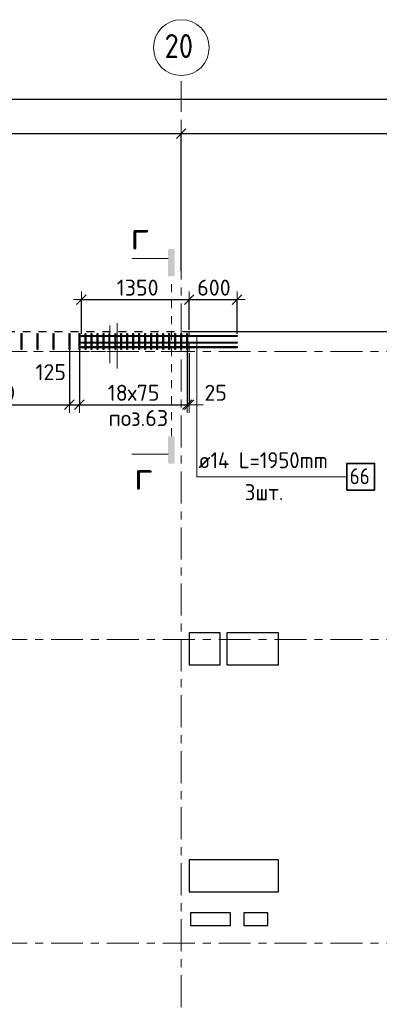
# Model space of a CAD drawing. Header units: metres. Extents: x -38 to 97, y -15 to 21.
# Tile 14 of 230: x 49.48 to 53.98, y 8.23 to 20.55. Entities that reach past the tile are written whole.
import ezdxf

# ---------------------------------------------------------------- set-up
doc = ezdxf.new("R2010")
doc.units = ezdxf.units.M
doc.header["$PDMODE"] = 65
for name, pattern in [('______11', [0.5, 0.4, -0.05, 0, -0.05]), ('______2', [0.0405, 0.03, -0.0105]), ('______3', [0.075, 0.06, -0.015]), ('______5', [1.1, 0.8, -0.1, 0.1, -0.1]), ('______9', [0.015, 0, -0.015])]:
    doc.linetypes.add(name, pattern=pattern)
for name, color, linetype, lineweight in [('XR$2$Осевая линия (1)', 7, '______5', 13), ('XR$2$Размерная линия (1)', 7, 'Continuous', 13), ('XR$5$Арм.стержн. Доп. арматура', 180, 'Continuous', 35), ('XR$5$Арм.стержн. Хомут', 240, 'Continuous', 35), ('XR$5$Балка (1)', 7, '______3', 13), ('XR$5$Перекрытие (1)', 7, 'Continuous', 35), ('XR$5$Размерная линия (1)', 7, 'Continuous', 13), ('XR$5$Текст_ общее_1', 7, 'Continuous', 13)]:
    doc.layers.add(name, color=color, linetype=linetype, lineweight=lineweight)
doc.styles.add('ISOCPEUR', font='txt')
doc.dimstyles.new('DIMSTYLE_3', dxfattribs={"dimtxt": 0.2, "dimasz": 0.2, "dimexe": 0, "dimexo": 0, "dimgap": 0.1, "dimtad": 2, "dimdec": 0, "dimlfac": 1000, "dimrnd": 5, "dimzin": 12, "dimdsep": 46, "dimtxsty": 'ISOCPEUR', "dimblk1": 'ALL_ML_STRICH', "dimblk2": 'ALL_ML_STRICH', "dimsah": 1, "dimcen": 0, "dimclrd": 7, "dimclre": 256, "dimclrt": 7, "dimadec": 0, "dimazin": 0, "dimtfac": 1, "dimtdec": 0, "dimtix": 1, "dimtmove": 2, "dimatfit": 3, "dimfxl": 0, "dimtzin": 0, "dimlwd": 0, "dimlwe": -3, "dimarcsym": 0})
doc.dimstyles.new('DIMSTYLE_36', dxfattribs={"dimtxt": 0.2, "dimasz": 0.2, "dimexe": 0, "dimexo": 0, "dimgap": 0.1, "dimtad": 2, "dimdec": 0, "dimlfac": 1000, "dimrnd": 5, "dimzin": 12, "dimdsep": 46, "dimtxsty": 'ISOCPEUR', "dimblk1": 'ALL_ML_STRICH', "dimblk2": 'ALL_ML_STRICH', "dimsah": 1, "dimcen": 0, "dimclrd": 7, "dimclre": 256, "dimclrt": 7, "dimadec": 0, "dimazin": 0, "dimtfac": 1, "dimtdec": 0, "dimtix": 1, "dimtmove": 2, "dimatfit": 3, "dimfxl": 0, "dimtvp": 1.2, "dimtzin": 0, "dimlwd": 0, "dimlwe": -3, "dimarcsym": 0})

# ---------------------------------------------------------------- blocks, each defined once
blk = doc.blocks.new('ALL_ML_STRICH')
at = {"color": 0, "linetype": 'ByBlock', "lineweight": -2}
for p, q in [((-1, 0), (0.5, 0)), ((-0.3, -0.3), (0.3, 0.3)), ((0, -0.5), (0, 0.5))]:
    blk.add_line(p, q, dxfattribs=at)
blk = doc.blocks.new('*D11')
at = {"layer": 'DEFPOINTS', "color": 7, "linetype": 'Continuous', "lineweight": 13, "transparency": 33554687}
for p in [(0.5, 19.557), (0.5, 19.377), (61.6, 17.12)]:
    blk.add_point(p, dxfattribs=at)
at = {"layer": 'XR$2$Размерная линия (1)', "color": 9, "linetype": 'Continuous', "lineweight": -2, "true_color": 0xc7c7c7, "transparency": 33554687}
for p, q in [((0.5, 19.357), (0.5, 19.557)), ((61.6, 17.14), (61.6, 19.557))]:
    blk.add_line(p, q, dxfattribs=at)
at = {"layer": 'XR$2$Размерная линия (1)', "color": 7, "linetype": 'Continuous', "lineweight": -2, "transparency": 33554687}
blk.add_line((0.5, 19.557), (61.6, 19.557), dxfattribs=at)
at = {"layer": 'XR$2$Размерная линия (1)', "color": 7, "linetype": 'Continuous', "lineweight": 13, "transparency": 33554687, "xscale": 0.2, "yscale": 0.2, "zscale": 0.2, "rotation": 180}
blk.add_blockref('ALL_ML_STRICH', (0.5, 19.557), dxfattribs=at)
at = {"layer": 'XR$2$Размерная линия (1)', "color": 7, "linetype": 'Continuous', "lineweight": 13, "transparency": 33554687, "xscale": 0.2, "yscale": 0.2, "zscale": 0.2}
blk.add_blockref('ALL_ML_STRICH', (61.6, 19.557), dxfattribs=at)
at = {"layer": 'XR$2$Размерная линия (1)', "color": 7, "linetype": 'Continuous', "lineweight": 13, "transparency": 33554687, "insert": (31.1, 19.707), "char_height": 0.2, "width": 1, "attachment_point": 5, "style": 'ISOCPEUR'}
blk.add_mtext('\\A1;{61100}', dxfattribs=at)
blk = doc.blocks.new('*D37')
at = {"layer": 'DEFPOINTS', "color": 7, "linetype": 'Continuous', "lineweight": 13, "transparency": 33554687}
for p in [(45.65, 19.126), (45.65, 19.05), (51.5, 17.39)]:
    blk.add_point(p, dxfattribs=at)
at = {"layer": 'XR$2$Размерная линия (1)', "color": 9, "linetype": 'Continuous', "lineweight": -2, "true_color": 0xc7c7c7, "transparency": 33554687}
for p, q in [((45.65, 19.07), (45.65, 19.126)), ((51.5, 17.41), (51.5, 19.126))]:
    blk.add_line(p, q, dxfattribs=at)
at = {"layer": 'XR$2$Размерная линия (1)', "color": 7, "linetype": 'Continuous', "lineweight": -2, "transparency": 33554687}
blk.add_line((45.65, 19.126), (51.5, 19.126), dxfattribs=at)
at = {"layer": 'XR$2$Размерная линия (1)', "color": 7, "linetype": 'Continuous', "lineweight": 13, "transparency": 33554687, "xscale": 0.2, "yscale": 0.2, "zscale": 0.2, "rotation": 180}
blk.add_blockref('ALL_ML_STRICH', (45.65, 19.126), dxfattribs=at)
at = {"layer": 'XR$2$Размерная линия (1)', "color": 7, "linetype": 'Continuous', "lineweight": 13, "transparency": 33554687, "xscale": 0.2, "yscale": 0.2, "zscale": 0.2}
blk.add_blockref('ALL_ML_STRICH', (51.5, 19.126), dxfattribs=at)
at = {"layer": 'XR$2$Размерная линия (1)', "color": 7, "linetype": 'Continuous', "lineweight": 13, "transparency": 33554687, "insert": (48.585, 19.276), "char_height": 0.2, "width": 0.8, "attachment_point": 5, "style": 'ISOCPEUR'}
blk.add_mtext('\\A1;{5850}', dxfattribs=at)
blk = doc.blocks.new('*D38')
at = {"layer": 'DEFPOINTS', "color": 7, "linetype": 'Continuous', "lineweight": 13, "transparency": 33554687}
for p in [(51.5, 19.126), (61.6, 17.491), (51.5, 17.39)]:
    blk.add_point(p, dxfattribs=at)
at = {"layer": 'XR$2$Размерная линия (1)', "color": 9, "linetype": 'Continuous', "lineweight": -2, "true_color": 0xc7c7c7, "transparency": 33554687}
for p, q in [((51.5, 17.41), (51.5, 19.126)), ((61.6, 17.511), (61.6, 19.126))]:
    blk.add_line(p, q, dxfattribs=at)
at = {"layer": 'XR$2$Размерная линия (1)', "color": 7, "linetype": 'Continuous', "lineweight": -2, "transparency": 33554687}
blk.add_line((51.5, 19.126), (61.6, 19.126), dxfattribs=at)
at = {"layer": 'XR$2$Размерная линия (1)', "color": 7, "linetype": 'Continuous', "lineweight": 13, "transparency": 33554687, "xscale": 0.2, "yscale": 0.2, "zscale": 0.2, "rotation": 180}
blk.add_blockref('ALL_ML_STRICH', (51.5, 19.126), dxfattribs=at)
at = {"layer": 'XR$2$Размерная линия (1)', "color": 7, "linetype": 'Continuous', "lineweight": 13, "transparency": 33554687, "xscale": 0.2, "yscale": 0.2, "zscale": 0.2}
blk.add_blockref('ALL_ML_STRICH', (61.6, 19.126), dxfattribs=at)
at = {"layer": 'XR$2$Размерная линия (1)', "color": 7, "linetype": 'Continuous', "lineweight": 13, "transparency": 33554687, "insert": (56.6, 19.276), "char_height": 0.2, "width": 1, "attachment_point": 5, "style": 'ISOCPEUR'}
blk.add_mtext('\\A1;{10100}', dxfattribs=at)
blk = doc.blocks.new('*D617')
at = {"layer": 'DEFPOINTS', "color": 7, "linetype": 'Continuous', "lineweight": 13, "transparency": 33554687}
for p in [(50.25, 17.049), (51.6, 16.65), (50.25, 16.602)]:
    blk.add_point(p, dxfattribs=at)
at = {"layer": 'XR$5$Размерная линия (1)', "color": 9, "linetype": 'Continuous', "lineweight": -2, "true_color": 0xc7c7c7, "transparency": 33554687}
for p, q in [((50.25, 16.622), (50.25, 17.049)), ((51.6, 16.67), (51.6, 17.049))]:
    blk.add_line(p, q, dxfattribs=at)
at = {"layer": 'XR$5$Размерная линия (1)', "color": 7, "linetype": 'Continuous', "lineweight": -2, "transparency": 33554687}
blk.add_line((50.25, 17.049), (51.6, 17.049), dxfattribs=at)
at = {"layer": 'XR$5$Размерная линия (1)', "color": 7, "linetype": 'Continuous', "lineweight": 13, "transparency": 33554687, "xscale": 0.2, "yscale": 0.2, "zscale": 0.2, "rotation": 180}
blk.add_blockref('ALL_ML_STRICH', (50.25, 17.049), dxfattribs=at)
at = {"layer": 'XR$5$Размерная линия (1)', "color": 7, "linetype": 'Continuous', "lineweight": 13, "transparency": 33554687, "xscale": 0.2, "yscale": 0.2, "zscale": 0.2}
blk.add_blockref('ALL_ML_STRICH', (51.6, 17.049), dxfattribs=at)
at = {"layer": 'XR$5$Размерная линия (1)', "color": 7, "linetype": 'Continuous', "lineweight": 13, "transparency": 33554687, "insert": (50.955, 17.199), "char_height": 0.2, "width": 0.8, "attachment_point": 5, "style": 'ISOCPEUR'}
blk.add_mtext('\\A1;{1350}', dxfattribs=at)
blk = doc.blocks.new('*D618')
at = {"layer": 'DEFPOINTS', "color": 7, "linetype": 'Continuous', "lineweight": 13, "transparency": 33554687}
for p in [(51.6, 17.049), (51.6, 16.65), (52.2, 16.602)]:
    blk.add_point(p, dxfattribs=at)
at = {"layer": 'XR$5$Размерная линия (1)', "color": 9, "linetype": 'Continuous', "lineweight": -2, "true_color": 0xc7c7c7, "transparency": 33554687}
for p, q in [((51.6, 16.67), (51.6, 17.049)), ((52.2, 16.622), (52.2, 17.049))]:
    blk.add_line(p, q, dxfattribs=at)
at = {"layer": 'XR$5$Размерная линия (1)', "color": 7, "linetype": 'Continuous', "lineweight": -2, "transparency": 33554687}
blk.add_line((51.6, 17.049), (52.2, 17.049), dxfattribs=at)
at = {"layer": 'XR$5$Размерная линия (1)', "color": 7, "linetype": 'Continuous', "lineweight": 13, "transparency": 33554687, "xscale": 0.2, "yscale": 0.2, "zscale": 0.2, "rotation": 180}
blk.add_blockref('ALL_ML_STRICH', (51.6, 17.049), dxfattribs=at)
at = {"layer": 'XR$5$Размерная линия (1)', "color": 7, "linetype": 'Continuous', "lineweight": 13, "transparency": 33554687, "xscale": 0.2, "yscale": 0.2, "zscale": 0.2}
blk.add_blockref('ALL_ML_STRICH', (52.2, 17.049), dxfattribs=at)
at = {"layer": 'XR$5$Размерная линия (1)', "color": 7, "linetype": 'Continuous', "lineweight": 13, "transparency": 33554687, "insert": (51.91, 17.199), "char_height": 0.2, "width": 0.6, "attachment_point": 5, "style": 'ISOCPEUR'}
blk.add_mtext('\\A1;{600}', dxfattribs=at)
blk = doc.blocks.new('*D634')
at = {"layer": 'DEFPOINTS', "color": 7, "linetype": 'Continuous', "lineweight": 13, "transparency": 33554687}
for p in [(47.3, 16.464), (50.1, 16.464), (47.3, 15.734)]:
    blk.add_point(p, dxfattribs=at)
at = {"layer": 'XR$5$Размерная линия (1)', "color": 9, "linetype": 'Continuous', "lineweight": -2, "true_color": 0xc7c7c7, "transparency": 33554687}
for p, q in [((47.3, 16.444), (47.3, 15.734)), ((50.1, 16.444), (50.1, 15.734))]:
    blk.add_line(p, q, dxfattribs=at)
at = {"layer": 'XR$5$Размерная линия (1)', "color": 7, "linetype": 'Continuous', "lineweight": -2, "transparency": 33554687}
blk.add_line((47.3, 15.734), (50.1, 15.734), dxfattribs=at)
at = {"layer": 'XR$5$Размерная линия (1)', "color": 7, "linetype": 'Continuous', "lineweight": 13, "transparency": 33554687, "xscale": 0.2, "yscale": 0.2, "zscale": 0.2, "rotation": 180}
blk.add_blockref('ALL_ML_STRICH', (47.3, 15.734), dxfattribs=at)
at = {"layer": 'XR$5$Размерная линия (1)', "color": 7, "linetype": 'Continuous', "lineweight": 13, "transparency": 33554687, "xscale": 0.2, "yscale": 0.2, "zscale": 0.2}
blk.add_blockref('ALL_ML_STRICH', (50.1, 15.734), dxfattribs=at)
at = {"layer": 'XR$5$Размерная линия (1)', "color": 7, "linetype": 'Continuous', "lineweight": 13, "transparency": 33554687, "insert": (47.95, 15.984), "char_height": 0.2, "width": 0.01, "attachment_point": 1, "line_spacing_factor": 0.60241, "style": 'ISOCPEUR'}
blk.add_mtext('14х200=2800', dxfattribs=at)
blk = doc.blocks.new('*D635')
at = {"layer": 'DEFPOINTS', "color": 7, "linetype": 'Continuous', "lineweight": 13, "transparency": 33554687}
for p in [(50.1, 16.464), (50.225, 16.486), (50.1, 15.734)]:
    blk.add_point(p, dxfattribs=at)
at = {"layer": 'XR$5$Размерная линия (1)', "color": 9, "linetype": 'Continuous', "lineweight": -2, "true_color": 0xc7c7c7, "transparency": 33554687}
for p, q in [((50.1, 16.444), (50.1, 15.734)), ((50.225, 16.466), (50.225, 15.734))]:
    blk.add_line(p, q, dxfattribs=at)
at = {"layer": 'XR$5$Размерная линия (1)', "color": 7, "linetype": 'Continuous', "lineweight": -2, "transparency": 33554687}
blk.add_line((50.1, 15.734), (50.225, 15.734), dxfattribs=at)
at = {"layer": 'XR$5$Размерная линия (1)', "color": 7, "linetype": 'Continuous', "lineweight": 13, "transparency": 33554687, "xscale": 0.2, "yscale": 0.2, "zscale": 0.2, "rotation": 180}
blk.add_blockref('ALL_ML_STRICH', (50.1, 15.734), dxfattribs=at)
at = {"layer": 'XR$5$Размерная линия (1)', "color": 7, "linetype": 'Continuous', "lineweight": 13, "transparency": 33554687, "xscale": 0.2, "yscale": 0.2, "zscale": 0.2}
blk.add_blockref('ALL_ML_STRICH', (50.225, 15.734), dxfattribs=at)
at = {"layer": 'XR$5$Размерная линия (1)', "color": 7, "linetype": 'Continuous', "lineweight": 13, "transparency": 33554687, "insert": (49.866, 16.142), "char_height": 0.2, "width": 0.6, "attachment_point": 5, "style": 'ISOCPEUR'}
blk.add_mtext('\\A1;{125}', dxfattribs=at)
blk = doc.blocks.new('*D636')
at = {"layer": 'DEFPOINTS', "color": 7, "linetype": 'Continuous', "lineweight": 13, "transparency": 33554687}
for p in [(50.225, 16.486), (51.575, 16.475), (50.225, 15.734)]:
    blk.add_point(p, dxfattribs=at)
at = {"layer": 'XR$5$Размерная линия (1)', "color": 9, "linetype": 'Continuous', "lineweight": -2, "true_color": 0xc7c7c7, "transparency": 33554687}
for p, q in [((50.225, 16.466), (50.225, 15.734)), ((51.575, 16.455), (51.575, 15.734))]:
    blk.add_line(p, q, dxfattribs=at)
at = {"layer": 'XR$5$Размерная линия (1)', "color": 7, "linetype": 'Continuous', "lineweight": -2, "transparency": 33554687}
blk.add_line((50.225, 15.734), (51.575, 15.734), dxfattribs=at)
at = {"layer": 'XR$5$Размерная линия (1)', "color": 7, "linetype": 'Continuous', "lineweight": 13, "transparency": 33554687, "xscale": 0.2, "yscale": 0.2, "zscale": 0.2, "rotation": 180}
blk.add_blockref('ALL_ML_STRICH', (50.225, 15.734), dxfattribs=at)
at = {"layer": 'XR$5$Размерная линия (1)', "color": 7, "linetype": 'Continuous', "lineweight": 13, "transparency": 33554687, "xscale": 0.2, "yscale": 0.2, "zscale": 0.2}
blk.add_blockref('ALL_ML_STRICH', (51.575, 15.734), dxfattribs=at)
at = {"layer": 'XR$5$Размерная линия (1)', "color": 7, "linetype": 'Continuous', "lineweight": 13, "transparency": 33554687, "insert": (50.58, 15.984), "char_height": 0.2, "width": 0.01, "attachment_point": 1, "line_spacing_factor": 0.60241, "style": 'ISOCPEUR'}
blk.add_mtext('18х75', dxfattribs=at)
blk = doc.blocks.new('*D637')
at = {"layer": 'DEFPOINTS', "color": 7, "linetype": 'Continuous', "lineweight": 13, "transparency": 33554687}
for p in [(51.575, 16.475), (51.6, 16.4), (51.575, 15.734)]:
    blk.add_point(p, dxfattribs=at)
at = {"layer": 'XR$5$Размерная линия (1)', "color": 9, "linetype": 'Continuous', "lineweight": -2, "true_color": 0xc7c7c7, "transparency": 33554687}
for p, q in [((51.575, 16.455), (51.575, 15.734)), ((51.6, 16.38), (51.6, 15.734))]:
    blk.add_line(p, q, dxfattribs=at)
at = {"layer": 'XR$5$Размерная линия (1)', "color": 7, "linetype": 'Continuous', "lineweight": -2, "transparency": 33554687}
blk.add_line((51.575, 15.734), (51.6, 15.734), dxfattribs=at)
at = {"layer": 'XR$5$Размерная линия (1)', "color": 7, "linetype": 'Continuous', "lineweight": 13, "transparency": 33554687, "xscale": 0.2, "yscale": 0.2, "zscale": 0.2}
blk.add_blockref('ALL_ML_STRICH', (51.6, 15.734), dxfattribs=at)
at = {"layer": 'XR$5$Размерная линия (1)', "color": 7, "linetype": 'Continuous', "lineweight": 13, "transparency": 33554687, "xscale": 0.2, "yscale": 0.2, "zscale": 0.2, "rotation": 180}
blk.add_blockref('ALL_ML_STRICH', (51.575, 15.734), dxfattribs=at)
at = {"layer": 'XR$5$Размерная линия (1)', "color": 7, "linetype": 'Continuous', "lineweight": 13, "transparency": 33554687, "insert": (51.932, 15.884), "char_height": 0.2, "width": 0.4, "attachment_point": 5, "style": 'ISOCPEUR'}
blk.add_mtext('\\A1;{25}', dxfattribs=at)

msp = doc.modelspace()

# ---------------------------------------------------------------- hatches: boundary and pattern name
at = {"linetype": 'Continuous', "lineweight": 25, "true_color": 0x000000, "transparency": 33554687}
for points in [[(51.3367, 17.6662), (51.3372, 17.6687), (51.338, 17.6712), (51.3391, 17.6734), (51.3406, 17.6756), (51.3422, 17.6775), (51.3442, 17.6792), (51.3463, 17.6806), (51.3486, 17.6817), (51.351, 17.6826), (51.3535, 17.6831), (51.3561, 17.6832), (51.4006, 17.6832), (51.4031, 17.6831), (51.4056, 17.6826), (51.4081, 17.6817), (51.4103, 17.6806), (51.4125, 17.6792), (51.4144, 17.6775), (51.4161, 17.6756), (51.4175, 17.6734), (51.4186, 17.6712), (51.4194, 17.6687), (51.4199, 17.6662), (51.4201, 17.6637), (51.4201, 17.3387), (51.3365, 17.3387), (51.3365, 17.6637)], [(51.3367, 15.0132), (51.3365, 15.0158), (51.3365, 15.3408), (51.4201, 15.3408), (51.4201, 15.0158), (51.4199, 15.0132), (51.4194, 15.0107), (51.4186, 15.0083), (51.4175, 15.006), (51.4161, 15.0039), (51.4144, 15.002), (51.4125, 15.0003), (51.4103, 14.9989), (51.4081, 14.9977), (51.4056, 14.9969), (51.4031, 14.9964), (51.4006, 14.9963), (51.3561, 14.9963), (51.3535, 14.9964), (51.351, 14.9969), (51.3486, 14.9977), (51.3463, 14.9989), (51.3442, 15.0003), (51.3422, 15.002), (51.3406, 15.0039), (51.3391, 15.006), (51.338, 15.0083), (51.3372, 15.0107)]]:
    msp.add_hatch(color=18, dxfattribs=at).paths.add_polyline_path(points, flags=16)

# ---------------------------------------------------------------- linework, layer by layer
at = {"color": 7, "linetype": 'Continuous', "lineweight": 13, "transparency": 33554687}
for p, q in [((51.3365, 17.5617), (50.8798, 17.5617)), ((51.3365, 15.1178), (50.8798, 15.1178))]:
    msp.add_line(p, q, dxfattribs=at)
at = {"color": 7, "linetype": '______9', "lineweight": 13, "transparency": 33554687}
msp.add_line((51.3783, 15.3408), (51.3783, 17.3387), dxfattribs=at)
at = {"color": 52, "linetype": 'Continuous', "lineweight": 13, "transparency": 33554687}
for p, q in [((50.6969, 16.7563), (50.6969, 16.1863)), ((50.6969, 16.7563), (50.6969, 16.1863)), ((50.6053, 16.7262), (50.6053, 16.2562))]:
    msp.add_line(p, q, dxfattribs=at)
at = {"layer": 'XR$2$Осевая линия (1)', "color": 253, "linetype": '______11', "lineweight": 13, "true_color": 0xa0a0a0, "transparency": 33554687}
for p, q in [((51.5, 6.8), (51.5, 19.78)), ((-2.63, 16.4), (62.6, 16.4)), ((-2.63, 12.8), (62.6, 12.8)), ((-2.63, 9), (62.6, 9))]:
    msp.add_line(p, q, dxfattribs=at)
at = {"layer": 'XR$2$Осевая линия (1)', "color": 7, "linetype": 'Continuous', "lineweight": 13, "transparency": 33554687}
msp.add_circle((51.5018, 20.2012), 0.3493, dxfattribs=at)
at = {"layer": 'XR$5$Арм.стержн. Доп. арматура', "color": 7, "linetype": 'Continuous', "lineweight": 13, "transparency": 33554687}
for q in [(51.6965, 16.5952), (51.6965, 16.5103), (51.6965, 16.4552), (53.5765, 14.8338)]:
    msp.add_line((51.6965, 14.8338), q, dxfattribs=at)
at = {"layer": 'XR$5$Арм.стержн. Доп. арматура', "color": 7, "linetype": 'Continuous', "lineweight": 25, "transparency": 33554687}
for points in [[(52.2, 16.5882), (50.25, 16.5882), (50.25, 16.6022), (52.2, 16.6022), (52.2, 16.5882)], [(52.2, 16.5033), (50.25, 16.5033), (50.25, 16.5173), (52.2, 16.5173), (52.2, 16.5033)], [(52.2, 16.4482), (50.25, 16.4482), (50.25, 16.4622), (52.2, 16.4622), (52.2, 16.4482)]]:
    msp.add_lwpolyline(points, dxfattribs=at)
at = {"layer": 'XR$5$Арм.стержн. Доп. арматура', "color": 7, "linetype": 'Continuous', "lineweight": 35, "transparency": 33554687}
msp.add_lwpolyline([(53.5765, 14.6671), (53.9231, 14.6671), (53.9231, 15.0004), (53.5765, 15.0004), (53.5765, 14.6671)], dxfattribs=at)
at = {"layer": 'XR$5$Арм.стержн. Хомут', "color": 40, "linetype": 'Continuous', "lineweight": 25, "transparency": 33554687}
for points in [[(49.496, 16.4252), (49.496, 16.6253), (49.504, 16.6253), (49.504, 16.4252), (49.496, 16.4252)], [(49.696, 16.4252), (49.696, 16.6253), (49.704, 16.6253), (49.704, 16.4252), (49.696, 16.4252)], [(49.896, 16.4252), (49.896, 16.6253), (49.904, 16.6253), (49.904, 16.4252), (49.896, 16.4252)], [(50.096, 16.4252), (50.096, 16.6253), (50.104, 16.6253), (50.104, 16.4252), (50.096, 16.4252)], [(50.221, 16.4252), (50.221, 16.6253), (50.229, 16.6253), (50.229, 16.4252), (50.221, 16.4252)], [(50.296, 16.4252), (50.296, 16.6253), (50.304, 16.6253), (50.304, 16.4252), (50.296, 16.4252)], [(50.371, 16.4252), (50.371, 16.6253), (50.379, 16.6253), (50.379, 16.4252), (50.371, 16.4252)], [(50.446, 16.4252), (50.446, 16.6253), (50.454, 16.6253), (50.454, 16.4252), (50.446, 16.4252)], [(50.521, 16.4252), (50.521, 16.6253), (50.529, 16.6253), (50.529, 16.4252), (50.521, 16.4252)], [(50.596, 16.4252), (50.596, 16.6253), (50.604, 16.6253), (50.604, 16.4252), (50.596, 16.4252)], [(50.671, 16.4252), (50.671, 16.6253), (50.679, 16.6253), (50.679, 16.4252), (50.671, 16.4252)], [(50.746, 16.4252), (50.746, 16.6253), (50.754, 16.6253), (50.754, 16.4252), (50.746, 16.4252)], [(50.821, 16.4252), (50.821, 16.6253), (50.829, 16.6253), (50.829, 16.4252), (50.821, 16.4252)], [(50.896, 16.4252), (50.896, 16.6253), (50.904, 16.6253), (50.904, 16.4252), (50.896, 16.4252)], [(50.971, 16.4252), (50.971, 16.6253), (50.979, 16.6253), (50.979, 16.4252), (50.971, 16.4252)], [(51.046, 16.4252), (51.046, 16.6253), (51.054, 16.6253), (51.054, 16.4252), (51.046, 16.4252)], [(51.121, 16.4252), (51.121, 16.6253), (51.129, 16.6253), (51.129, 16.4252), (51.121, 16.4252)], [(51.196, 16.4252), (51.196, 16.6253), (51.204, 16.6253), (51.204, 16.4252), (51.196, 16.4252)], [(51.271, 16.4252), (51.271, 16.6253), (51.279, 16.6253), (51.279, 16.4252), (51.271, 16.4252)], [(51.346, 16.4252), (51.346, 16.6253), (51.354, 16.6253), (51.354, 16.4252), (51.346, 16.4252)], [(51.421, 16.4252), (51.421, 16.6253), (51.429, 16.6253), (51.429, 16.4252), (51.421, 16.4252)], [(51.496, 16.4252), (51.496, 16.6253), (51.504, 16.6253), (51.504, 16.4252), (51.496, 16.4252)], [(51.571, 16.4252), (51.571, 16.6253), (51.579, 16.6253), (51.579, 16.4252), (51.571, 16.4252)]]:
    msp.add_lwpolyline(points, dxfattribs=at)
at = {"layer": 'XR$5$Балка (1)', "color": 7, "linetype": '______2', "lineweight": 25, "transparency": 33554687}
msp.add_line((48.7146, 16.6502), (51.6, 16.6502), dxfattribs=at)
at = {"layer": 'XR$5$Балка (1)', "color": 7, "linetype": '______2', "lineweight": 18, "transparency": 33554687}
for p, q in [((51.6, 16.4002), (51.6, 16.6502)), ((45.65, 16.4002), (51.6, 16.4002))]:
    msp.add_line(p, q, dxfattribs=at)
at = {"layer": 'XR$5$Перекрытие (1)', "color": 7, "linetype": 'Continuous', "lineweight": 25, "transparency": 33554687}
for p, q in [((51.6, 16.6502), (61.85, 16.6502)), ((51.99, 12.8802), (51.6, 12.8801)), ((51.6, 12.8801), (51.6, 12.4801)), ((51.99, 12.4802), (51.99, 12.8802)), ((52.07, 12.8802), (52.07, 12.4802)), ((52.72, 12.8802), (52.07, 12.8802)), ((52.72, 12.4802), (52.72, 12.8802)), ((51.6, 12.4801), (51.99, 12.4802)), ((52.07, 12.4802), (52.72, 12.4802)), ((51.6, 10.0404), (51.6, 9.6404)), ((52.72, 10.0404), (51.6, 10.0404)), ((52.72, 9.6404), (52.72, 10.0404)), ((51.6, 9.6404), (52.72, 9.6404)), ((51.6156, 9.3795), (51.6156, 9.2195)), ((52.1156, 9.3795), (51.6156, 9.3795)), ((52.1156, 9.2195), (52.1156, 9.3795)), ((52.2856, 9.3795), (52.2856, 9.2195)), ((52.5856, 9.3795), (52.2856, 9.3795)), ((52.5856, 9.2195), (52.5856, 9.3795)), ((51.6156, 9.2195), (52.1156, 9.2195)), ((52.2856, 9.2195), (52.5856, 9.2195))]:
    msp.add_line(p, q, dxfattribs=at)

# ---------------------------------------------------------------- texts
at = {"color": 7, "linetype": 'Continuous', "lineweight": 13, "transparency": 33554687, "char_height": 0.35, "width": 0.381111, "attachment_point": 5, "style": 'ISOCPEUR'}
for insert in [(50.9824, 17.8507), (51.0268, 14.8455)]:
    msp.add_mtext('\\A1;{\\fISOCPEUR|i0|b0;\\H0.350000;\\W1.000000;\\C7;г}\\P', dxfattribs=dict(at, insert=insert))
at = {"layer": 'XR$2$Осевая линия (1)', "color": 7, "linetype": 'Continuous', "lineweight": 13, "transparency": 33554687, "insert": (51.2918, 20.0707), "char_height": 0.3, "width": 0.550812, "attachment_point": 7, "style": 'ISOCPEUR'}
msp.add_mtext('\\W0.87;20', dxfattribs=at)
at = {"layer": 'XR$5$Арм.стержн. Доп. арматура', "color": 7, "linetype": 'Continuous', "lineweight": 25, "transparency": 33554687, "char_height": 0.2, "attachment_point": 7, "style": 'ISOCPEUR'}
for s, insert, width in [('\\W0.94;ø14 L=1950mm ', (51.7165, 14.9404), 1.933176), ('\\W0.87;66', (53.6098, 14.7404), 0.367208), ('\\W0.94;3шт. ', (52.2965, 14.5404), 0.774191)]:
    msp.add_mtext(s, dxfattribs=dict(at, insert=insert, width=width))
at = {"layer": 'XR$5$Текст_ общее_1', "color": 7, "linetype": 'Continuous', "lineweight": 13, "transparency": 33554687, "insert": (50.963, 15.568), "char_height": 0.2, "width": 0.844937, "attachment_point": 5, "style": 'ISOCPEUR'}
msp.add_mtext('\\A1;{\\fISOCPEUR|i0|b0;\\H0.200000;\\W1.000000;\\C7;поз.63}\\P', dxfattribs=at)

# ---------------------------------------------------------------- dimensions: what is measured, and where the dimension line sits
at = {"layer": 'XR$2$Размерная линия (1)', "color": 7, "linetype": 'Continuous', "lineweight": 13, "transparency": 33554687}
for base, p1, p2, picture, middle in [((61.6, 19.5574), (0.5, 19.3568), (61.6, 17.1397), '*D11', (31.1, 19.7074)), ((51.5, 19.1261), (45.65, 19.0702), (51.5, 17.4096), '*D37', (48.585, 19.2761)), ((61.6, 19.1261), (51.5, 17.4096), (61.6, 17.5112), '*D38', (56.6, 19.2761))]:
    dim = msp.add_linear_dim(base=base, p1=p1, p2=p2, dimstyle='DIMSTYLE_3', override={"dimpost": '<>', "dimclrd": 7, "dimclre": 9, "dimclrt": 7, "dimlwd": 0, "dimlwe": 65533}, dxfattribs=at)
    dim.commit()
    dim.dimension.update_dxf_attribs({"geometry": picture, "text_midpoint": middle, "dimtype": 160})
at = {"layer": 'XR$5$Размерная линия (1)', "color": 7, "linetype": 'Continuous', "lineweight": 13, "transparency": 33554687}
for base, p1, p2, dimstyle, picture, middle in [((51.6, 17.0493), (50.25, 16.6222), (51.6, 16.6702), 'DIMSTYLE_3', '*D617', (50.955, 17.1993)), ((52.2, 17.0493), (51.6, 16.6702), (52.2, 16.6222), 'DIMSTYLE_3', '*D618', (51.91, 17.1993)), ((50.225, 15.7343), (50.1, 16.4439), (50.225, 16.4659), 'DIMSTYLE_36', '*D635', (49.8657, 16.1424)), ((51.6, 15.7343), (51.575, 16.4546), (51.6, 16.3802), 'DIMSTYLE_36', '*D637', (51.9317, 15.8838))]:
    dim = msp.add_linear_dim(base=base, p1=p1, p2=p2, dimstyle=dimstyle, override={"dimpost": '<>', "dimclrd": 7, "dimclre": 9, "dimclrt": 7, "dimlwd": 0, "dimlwe": 65533}, dxfattribs=at)
    dim.commit()
    dim.dimension.update_dxf_attribs({"geometry": picture, "text_midpoint": middle, "dimtype": 160})
for base, p1, p2, text, picture, middle in [((50.1, 15.7343), (47.3, 16.4439), (50.1, 16.4439), '14х200=2800', '*D634', (48.7, 15.8343)), ((51.575, 15.7343), (50.225, 16.4659), (51.575, 16.4546), '18х75', '*D636', (50.9, 15.8343))]:
    dim = msp.add_linear_dim(base=base, p1=p1, p2=p2, text=text, dimstyle='DIMSTYLE_3', override={"dimpost": '<>', "dimclrd": 7, "dimclre": 9, "dimclrt": 7, "dimlwd": 0, "dimlwe": 65533}, dxfattribs=at)
    dim.commit()
    dim.dimension.update_dxf_attribs({"geometry": picture, "text_midpoint": middle, "dimtype": 160})

doc.saveas('drawing.dxf')
